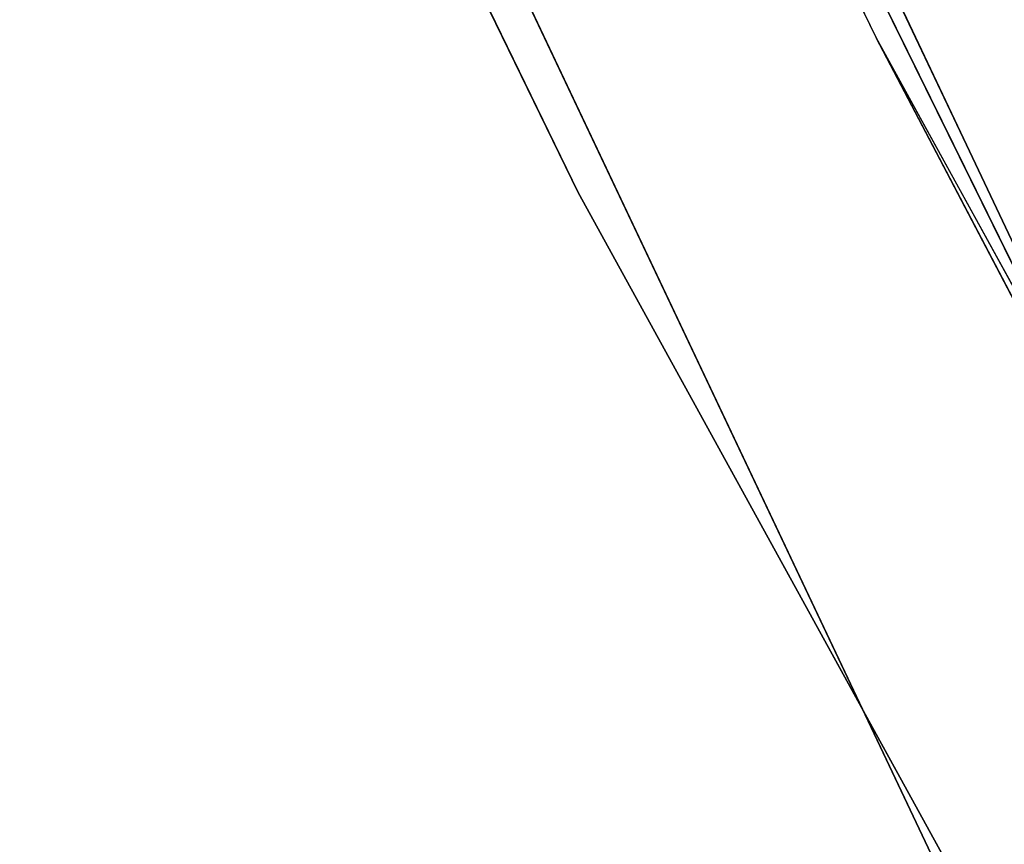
# Model space of a CAD drawing. Extents: x -775 to 775, y -775 to 775.
# Tile 226 of 256: x -667.41 to -658.62, y -348.9 to -341.54. Entities that reach past the tile are written whole.
import ezdxf

# ---------------------------------------------------------------- set-up
doc = ezdxf.new("R2010")
doc.units = 0
doc.layers.get('0').update_dxf_attribs({"color": 13, "linetype": 'CONTINUOUS'})

# ---------------------------------------------------------------- blocks, each defined once
blk = doc.blocks.new('OBJ_000001')
for p, q in [((-656.1128, -348.6559), (-685.3544, -286.9381)), ((-656.1128, -348.6559, 3), (-685.3544, -286.9381, 3)), ((-656.1128, -348.6559, 18.222), (-685.3544, -286.9381, 18.222)), ((-656.1128, -348.6559, 38.9998), (-685.3544, -286.9381, 38.9998)), ((-688.1217, -288.0966, 3), (-658.7619, -350.0636, 3)), ((-688.1217, -288.0966, 38.9998), (-658.7619, -350.0636, 38.9998)), ((-688.1217, -288.0966), (-658.7619, -350.0636)), ((-676.1293, -308.0467), (-656.1128, -348.6559, 18.222)), ((-676.1293, -308.0467), (-659.7622, -341.6993)), ((-659.7622, -341.6993), (-656.1128, -348.6559, 18.222)), ((-641.7142, -374.4984), (-659.7622, -341.6993))]:
    blk.add_line(p, q)
at = {"color": 7}
mesh = blk.add_polyface(dxfattribs=at)
corners = [(-685.3544, -286.9381, 3), (-656.1128, -348.6559), (-656.1128, -348.6559, 3), (-685.3544, -286.9381)]
mesh.append_faces([[corners[k] for k in face] for face in [(0, 1, 2), (1, 0, 3)]], dxfattribs={"vtx0": -1, "color": 7})
mesh = blk.add_polyface(dxfattribs=at)
corners = [(-685.3544, -286.9381, 18.222), (-676.1293, -308.0467), (-656.1128, -348.6559, 18.222)]
mesh.append_faces([[corners[k] for k in face] for face in [(0, 1, 2)]], dxfattribs={"color": 7})
mesh = blk.add_polyface(dxfattribs=at)
corners = [(-685.3544, -286.9381, 38.9998), (-656.1128, -348.6559, 18.222), (-656.1128, -348.6559, 38.9998), (-685.3544, -286.9381, 18.222)]
mesh.append_faces([[corners[k] for k in face] for face in [(0, 1, 2), (1, 0, 3)]], dxfattribs={"vtx0": -1, "color": 7})
mesh = blk.add_polyface(dxfattribs=at)
corners = [(-688.1217, -288.0966, 3), (-658.7619, -350.0636, 38.9998), (-658.7619, -350.0636, 3), (-688.1217, -288.0966, 38.9998)]
mesh.append_faces([[corners[k] for k in face] for face in [(0, 1, 2), (1, 0, 3)]], dxfattribs={"vtx0": -1, "color": 7})
mesh = blk.add_polyface(dxfattribs=at)
corners = [(-676.1293, -308.0467), (-659.7622, -341.6993), (-656.1128, -348.6559, 18.222)]
mesh.append_faces([[corners[k] for k in face] for face in [(0, 1, 2)]], dxfattribs={"color": 7})
mesh = blk.add_polyface(dxfattribs=at)
corners = [(-659.7622, -341.6993), (-641.7142, -374.4984), (-656.1128, -348.6559, 18.222)]
mesh.append_faces([[corners[k] for k in face] for face in [(0, 1, 2)]], dxfattribs={"color": 7})
blk = doc.blocks.new('OBJ_000002')
for p, q in [((-662.426, -343.0789, 30.1627), (-678.8593, -309.2905, 30.1627)), ((-662.426, -343.0789, 7), (-678.8593, -309.2905, 7)), ((-644.3052, -376.0106, 30.1627), (-662.426, -343.0789, 30.1627)), ((-662.426, -343.0789, 7), (-662.426, -343.0789, 30.1627)), ((-644.3052, -376.0106, 7), (-662.426, -343.0789, 7))]:
    blk.add_line(p, q)
at = {"color": 8}
mesh = blk.add_polyface(dxfattribs=at)
corners = [(-678.8593, -309.2905, 7), (-662.426, -343.0789, 30.1627), (-662.426, -343.0789, 7), (-678.8593, -309.2905, 30.1627)]
mesh.append_faces([[corners[k] for k in face] for face in [(0, 1, 2), (1, 0, 3)]], dxfattribs={"vtx0": -1, "color": 8})
mesh = blk.add_polyface(dxfattribs=at)
corners = [(-662.426, -343.0789, 7), (-644.3052, -376.0106, 30.1627), (-644.3052, -376.0106, 7), (-662.426, -343.0789, 30.1627)]
mesh.append_faces([[corners[k] for k in face] for face in [(0, 1, 2), (1, 0, 3)]], dxfattribs={"vtx0": -1, "color": 8})
blk = doc.blocks.new('SKPE74C')
for name in ['OBJ_000002', 'OBJ_000001']:
    blk.add_blockref(name, (0, 0))

msp = doc.modelspace()

# ---------------------------------------------------------------- block references
msp.add_blockref('SKPE74C', (0, 0))

doc.saveas('drawing.dxf')
